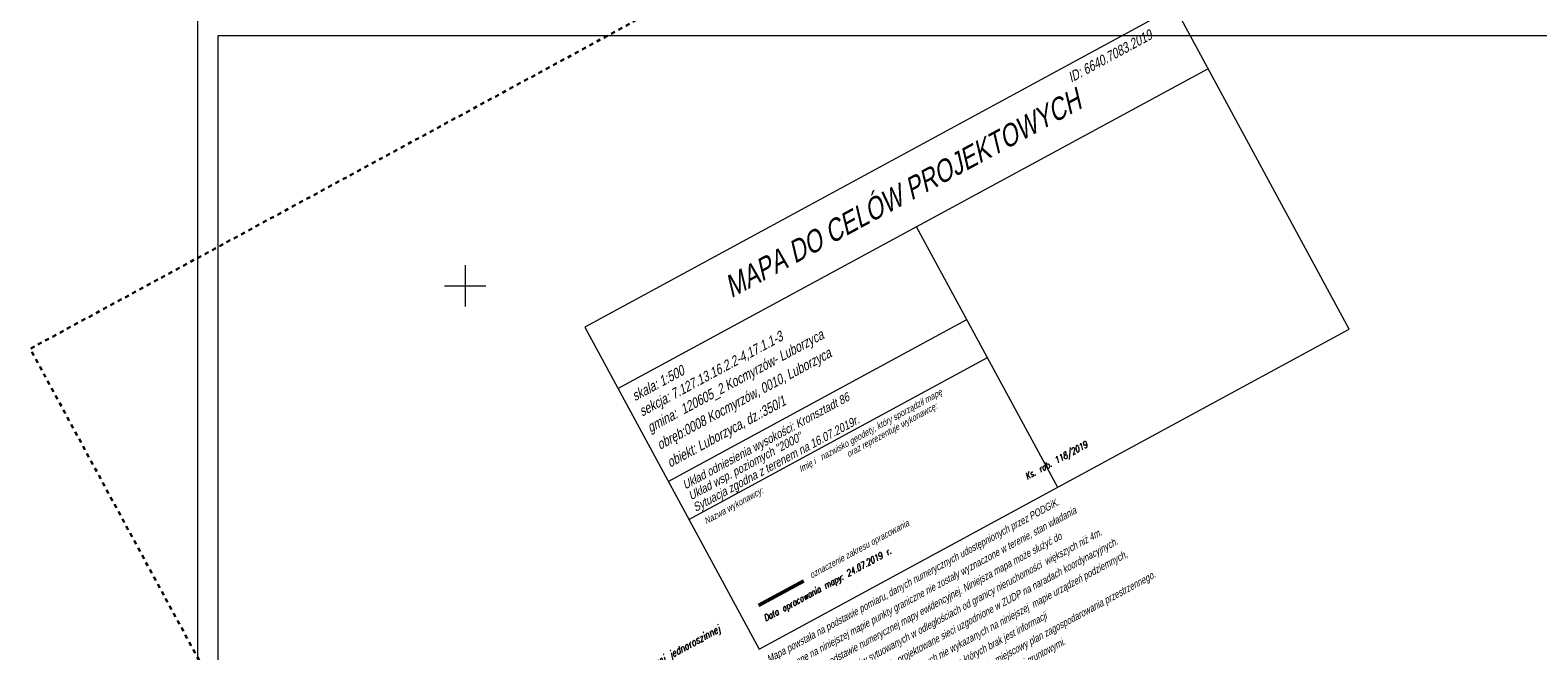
# Model space of a CAD drawing. Header units: metres. Extents: x 7437397 to 7437781, y 5556608 to 5556944.
# Tile 18 of 46: x 7437397 to 7437580, y 5556756 to 5556831. Entities that reach past the tile are written whole.
import ezdxf
from ezdxf.enums import TextEntityAlignment as Align

# ---------------------------------------------------------------- set-up
doc = ezdxf.new("R2010")
doc.units = ezdxf.units.M
doc.header["$MEASUREMENT"] = 0
doc.linetypes.add('PTRW01_01-500', pattern=[1, 0.5, -0.5])
for name, color, linetype, lineweight in [('_TABELKA', 7, 'Continuous', 15), ('Warstwa 1', 250, 'Continuous', 5), ('Warstwa 2', 250, 'Continuous', 5), ('Warstwa 3', 250, 'Continuous', 5)]:
    doc.layers.add(name, color=color, linetype=linetype, lineweight=lineweight)
doc.styles.get("Standard").update_dxf_attribs({"font": 'txt.shx', "width": 0.75})
doc.styles.add('Style-WORKING_1250 I 0.26180', font='WORKING_1250.shx', dxfattribs={"oblique": 15})

msp = doc.modelspace()

# ---------------------------------------------------------------- linework, layer by layer
at = {"layer": '_TABELKA', "color": 7}
for points in [[(7437781.26, 5556832.78), (7437417.54, 5556832.78), (7437417.54, 5556622.78), (7437781.26, 5556622.78)], [(7437778.76, 5556830.28), (7437420.04, 5556830.28), (7437420.04, 5556625.28), (7437778.76, 5556625.28)]]:
    msp.add_lwpolyline(points, close=True, dxfattribs=at)
at = {"layer": 'Defpoints', "color": 6, "linetype": 'Continuous', "lineweight": 0}
for p, q in [((7437535.95, 5556833.74), (7437464.47, 5556794.98)), ((7437557.1, 5556794.72), (7437535.95, 5556833.74)), ((7437468.5, 5556787.54), (7437539.98, 5556826.29)), ((7437474.59, 5556776.3), (7437510.75, 5556795.91)), ((7437464.47, 5556794.98), (7437485.62, 5556755.96)), ((7437485.62, 5556755.96), (7437557.1, 5556794.72)), ((7437477.09, 5556771.69), (7437513.25, 5556791.29))]:
    msp.add_line(p, q, dxfattribs=at)
at = {"layer": 'Defpoints', "color": 6, "linetype": 'Continuous', "lineweight": 0, "flags": 128}
msp.add_lwpolyline([(7437521.78, 5556775.57), (7437504.66, 5556807.14)], dxfattribs=at)
at = {"layer": 'Warstwa 1', "color": 207, "linetype": 'Continuous', "lineweight": 53, "true_color": 0x6e1e6e}
msp.add_line((7437485.56, 5556761.31), (7437491.01, 5556764.26), dxfattribs=at)
at = {"layer": 'Warstwa 2', "color": 5, "linetype": 'PTRW01_01-500', "lineweight": 30, "flags": 128}
msp.add_lwpolyline([(7437497.38, 5556607.75), (7437776.31, 5556758.98), (7437676.21, 5556943.59), (7437397.29, 5556792.36), (7437497.38, 5556607.75)], close=True, dxfattribs=at)
at = {"layer": 'Warstwa 3', "color": 7, "linetype": 'Continuous', "lineweight": 0}
for p, q in [((7437450, 5556802.5), (7437450, 5556797.5)), ((7437447.5, 5556800), (7437452.5, 5556800))]:
    msp.add_line(p, q, dxfattribs=at)

# ---------------------------------------------------------------- texts
at = {"layer": 'Defpoints', "color": 6, "linetype": 'Continuous', "lineweight": 53, "style": 'Style-WORKING_1250 I 0.26180', "oblique": 15, "width": 0.8}
msp.add_text('MAPA DO CELÓW PROJEKTOWYCH', height=2.625, rotation=28.4667, dxfattribs=at).set_placement((7437502.94, 5556811.19), align=Align.MIDDLE_CENTER)
at = {"layer": 'Defpoints', "color": 6, "linetype": 'Continuous', "lineweight": 40, "style": 'Style-WORKING_1250 I 0.26180', "oblique": 15, "width": 0.785714}
msp.add_text('skala: 1:500', height=1.225, rotation=28.4667, dxfattribs=at).set_placement((7437470.57, 5556786))
at = {"layer": 'Defpoints', "color": 6, "linetype": 'Continuous', "lineweight": 13, "style": 'Style-WORKING_1250 I 0.26180', "oblique": 15, "width": 0.8}
for s, p in [('Nazwa wykonawcy:                    Imię i   nazwisko geodety, który sporządził mapę', (7437479.19, 5556771.08)), ('oraz reprezentuje wykonawcę:', (7437496.44, 5556779.21))]:
    msp.add_text(s, height=0.7875, rotation=28.8267, dxfattribs=at).set_placement(p)
at = {"layer": 'Defpoints', "color": 6, "linetype": 'Continuous', "lineweight": 0, "oblique": 15, "width": 0.8}
msp.add_text('Data opracowania mapy: 24.07.2019 r.                            Ks. rob. 118/2019', height=0.7875, rotation=28.4667, dxfattribs=at).set_placement((7437486.37, 5556759.3))
at = {"layer": 'Defpoints', "color": 6, "linetype": 'Continuous', "lineweight": 0, "style": 'Style-WORKING_1250 I 0.26180', "oblique": 15, "width": 0.8}
msp.add_text('oznaczenie zakresu opracowania', height=0.7875, rotation=28.4667, dxfattribs=at).set_placement((7437491.95, 5556764.53))
at = {"layer": 'Defpoints', "color": 6, "linetype": 'Continuous', "lineweight": 13, "oblique": 15, "width": 0.8}
msp.add_text('- tereny zabudowy mieszkaniowej jednoroszinnej', height=0.8916, rotation=28.7172, dxfattribs=at).set_placement((7437459.02, 5556747.13), align=Align.TOP_LEFT)
at = {"layer": 'Defpoints', "color": 6, "linetype": 'Continuous', "lineweight": 30, "attachment_point": 7, "rotation": 28.4667, "line_spacing_factor": 0.6}
for s, insert, char_height in [('\\FWORKING_1250;\\Q15;\\H1x;\\W0.785714;ID: 6640.7083.2019', (7437523.42, 5556824.56), 1.225), ('\\FWORKING_1250;\\Q15;\\H1x;\\W0.833333;Sytuacja zgodna z terenem na 16.07.2019r.', (7437478.05, 5556772.31), 1.05)]:
    msp.add_mtext(s, dxfattribs=dict(at, insert=insert, char_height=char_height))
at = {"layer": 'Defpoints', "color": 6, "linetype": 'Continuous', "lineweight": 40, "char_height": 1.225, "attachment_point": 7, "rotation": 28.4667, "line_spacing_factor": 0.6}
for s, insert in [('\\FWORKING_1250;\\Q15;\\H1x;\\W0.785714;sekcja: 7.127.13.16.2.2-4,17.1.1-3', (7437471.61, 5556783.81)), ('\\FWORKING_1250;\\Q15;\\H1x;\\W0.785714;gmina:  120605_2 Kocmyrzów- Luborzyca', (7437472.6, 5556781.87)), ('\\FWORKING_1250;\\Q15;\\H1x;\\W0.785714;obręb:0008 Kocmyrzów, 0010, Luborzyca', (7437473.77, 5556779.78)), ('\\FWORKING_1250;\\Q15;\\H1x;\\W0.785714;obiekt: Luborzyca, dz.:350/1', (7437474.99, 5556777.63))]:
    msp.add_mtext(s, dxfattribs=dict(at, insert=insert))
at = {"layer": 'Defpoints', "color": 6, "linetype": 'Continuous', "lineweight": 30, "insert": (7437477.5, 5556773.72), "char_height": 1.05, "attachment_point": 7, "rotation": 28.4667, "line_spacing_factor": 0.85, "style": 'Style-WORKING_1250 I 0.26180'}
msp.add_mtext('\\H1x;\\W0.833335;Układ odniesienia wysokości: Kronsztadt 86\\PUkład wsp. poziomych "2000"\\P', dxfattribs=at)
at = {"layer": 'Defpoints', "color": 6, "linetype": 'Continuous', "lineweight": 13, "insert": (7437494.21, 5556740.71), "char_height": 0.9, "attachment_point": 7, "rotation": 28.5917, "line_spacing_factor": 1.266667, "style": 'Style-WORKING_1250 I 0.26180'}
msp.add_mtext('\\H1x;\\W0.8;Mapa powstała na podstawie pomiaru, danych numerycznych udostępnionych przez PODGiK.\\PWykazane na niniejszej mapie punkty graniczne nie zostały wyznaczone w terenie, stan władania \\Pwkreślono na podstawie numerycznej mapy ewidencyjnej. Niniejsza mapa może służyć do \\Pprojektowania budynków sytuowanych w odległościach od granicy nieruchomości  większych niż 4m. \\PW zakresie mapy nie występują projektowane sieci uzgodnione w ZUDP na naradach koordynacyjnych. \\PNie wyklucza się istnienia w terenie innych nie wykazanych na niniejszej  mapie urządzeń podziemnych, \\Pktóre nie były zgłoszonedo inwentaryzacji   lub o których brak jest informacji  \\Pw instytucjach branżowych. W zakresie mapy występuje miejscowy plan zagospodarowania przestrzennego. \\PMapa została wykonana bez ustalenia obciążeń służebnościami gruntowymi.', dxfattribs=at)

doc.saveas('drawing.dxf')
